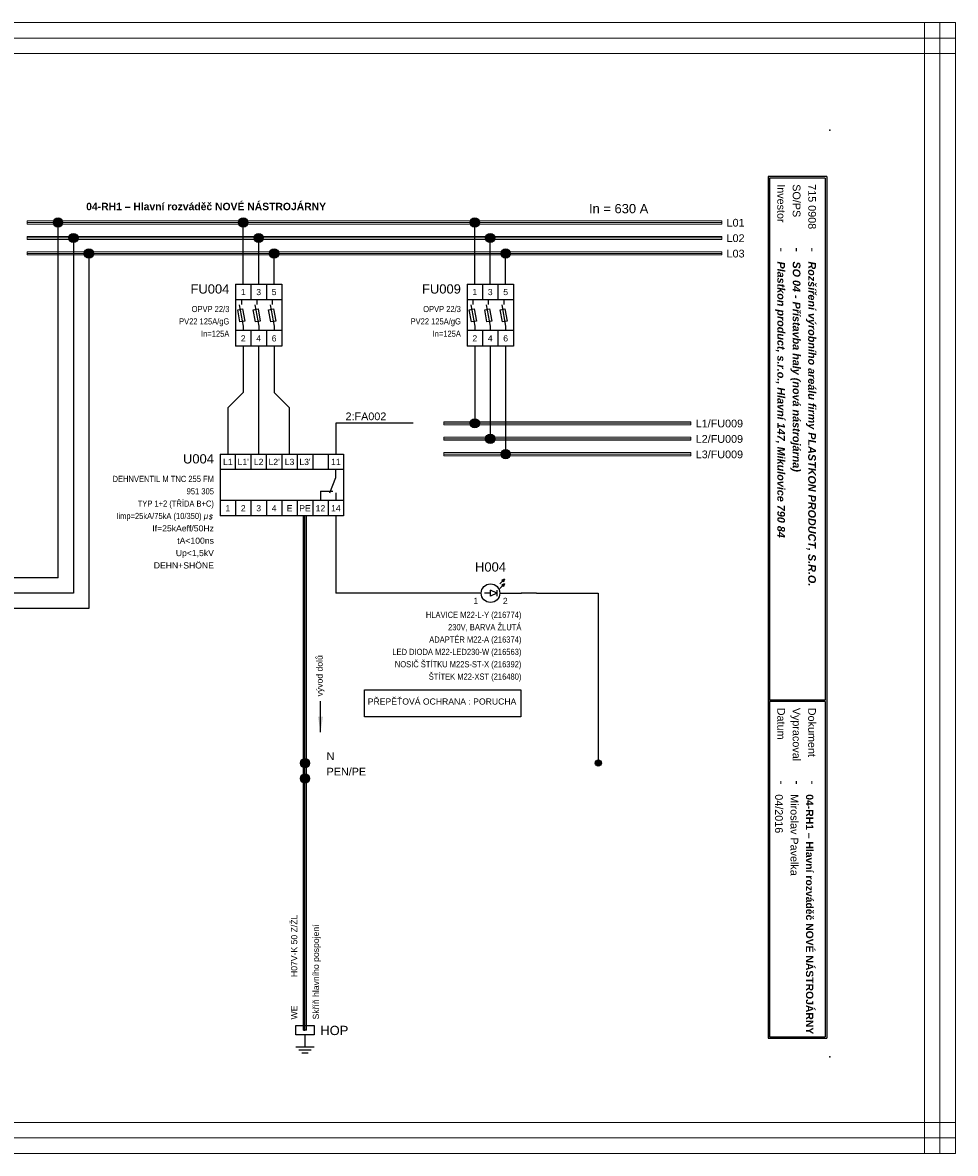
# Model space of a CAD drawing. Extents: x -1130 to 2703, y 1069 to 2560.
# Tile 9 of 31: x 321 to 623, y 2124 to 2490. Entities that reach past the tile are written whole.
import ezdxf
from ezdxf.enums import TextEntityAlignment as Align

# ---------------------------------------------------------------- set-up
doc = ezdxf.new("R2010")
doc.units = 0
doc.header["$MEASUREMENT"] = 0
for name, color, linetype in [('1-KRESBA', 7, 'Continuous'), ('__Bílá', 7, 'Continuous'), ('__Oranžová', 30, 'Continuous'), ('__Rudá 010', 10, 'Continuous'), ('__Svmodrá', 4, 'Continuous'), ('__Vínová 220', 220, 'Continuous'), ('__Zelená', 3, 'Continuous'), ('__Černá 250', 7, 'Continuous')]:
    doc.layers.add(name, color=color, linetype=linetype)
doc.styles.add('Arial', font='arial.ttf')
doc.styles.add('GENERATED_STYLE_1', font='arial.ttf')
doc.styles.add('GREEKC', font='greekc', dxfattribs={"width": 0.8, "height": 1.3})
doc.styles.add('ROMANC', font='romanc', dxfattribs={"height": 2})
doc.styles.get("Standard").update_dxf_attribs({"font": 'txt.shx'})
doc.dimstyles.get("Standard").update_dxf_attribs({"dimtxt": 0.18, "dimasz": 0.18, "dimexe": 0.18, "dimexo": 0.0625, "dimgap": 0.09, "dimtad": 0, "dimtih": 1, "dimtoh": 1, "dimdec": 4, "dimzin": 0, "dimdsep": 46, "dimtxsty": 'Standard', "dimcen": 0.09, "dimadec": 0, "dimazin": 0, "dimtfac": 1, "dimtdec": 4, "dimtofl": 0, "dimtmove": 0, "dimatfit": 3, "dimfxl": 1, "dimtolj": 1, "dimtzin": 0, "dimarcsym": 0})

# ---------------------------------------------------------------- blocks, each defined once
blk = doc.blocks.new('HOP01')
for p, q in [((0, 0), (2, 0)), ((2, 1.5), (2, -1.5)), ((2.5, 1), (2.5, -1)), ((3, 0.5), (3, -0.5))]:
    blk.add_line(p, q)
blk.add_lwpolyline([(-1.5, 1.5), (0, 1.5), (0, -1.5), (-1.5, -1.5)], close=True)
blk = doc.blocks.new('L0001A02')
at = {"linetype": 'Continuous'}
h = blk.add_hatch(color=256, dxfattribs=at)
edge = h.paths.add_edge_path()
edge.add_arc((0, 0), 1.5, 0, 360)
blk.add_circle((0, 0), 1.5)
blk = doc.blocks.new('V0085A01')
h = blk.add_hatch(color=256)
edge = h.paths.add_edge_path()
edge.add_arc((0, 0), 1, 0, 360)
blk.add_circle((0, 0), 1)
blk = doc.blocks.new('dehn0101')
for p, q in [((-2.5, 10), (37.5, 10)), ((-2.5, 10), (-2.5, -10)), ((2.5, 5), (2.5, 10)), ((7.5, 10), (7.5, 5)), ((7.5, 10), (7.5, 5)), ((12.5, 5), (12.5, 10)), ((17.5, 10), (17.5, 5)), ((22.5, 10), (22.5, 5)), ((27.5, 10), (27.5, 5)), ((32.5, 10), (32.5, 5)), ((37.5, 10), (37.5, -10)), ((37.5, 10), (37.5, -10)), ((37.5, 5), (-2.5, 5)), ((35, 2.5), (35, 5)), ((33, -2.5), (35, 2.5)), ((30, -2), (34, -2)), ((30, -2), (30, -5)), ((35, -2.5), (35, -5)), ((37.5, -5), (-2.5, -5)), ((2.5, -5), (2.5, -10)), ((7.5, -5), (7.5, -10)), ((7.5, -5), (7.5, -10)), ((12.5, -5), (12.5, -10)), ((17.5, -5), (17.5, -10)), ((22.5, -5), (22.5, -10)), ((27.5, -5), (27.5, -10)), ((32.5, -5), (32.5, -10)), ((37.5, -10), (-2.5, -10))]:
    blk.add_line(p, q)
at = {"style": 'Arial'}
for s, p in [('L1', (0, 6.5)), ("L1'", (5, 6.5)), ('L2', (10, 6.5)), ("L2'", (15, 6.5)), ('L3', (20, 6.5)), ("L3'", (25, 6.5)), ('11', (35, 6.5)), ('1', (0, -8.5)), ('2', (5, -8.5)), ('3', (10, -8.5)), ('4', (15, -8.5)), ('E', (20, -8.5)), ('PE', (25, -8.5)), ('12', (30, -8.5)), ('14', (35, -8.5))]:
    blk.add_text(s, height=2, dxfattribs=at).set_placement(p, align=Align.CENTER)
at = {"oblique": 10, "width": 0.8}
for s, style, p in [('m', 'GREEKC', (-6.5, -11)), ('s', 'ROMANC', (-5, -11))]:
    blk.add_text(s, height=2, dxfattribs=dict(at, style=style)).set_placement(p, align=Align.RIGHT)
at = {"style": 'Arial'}
for tag, height, p in [('POPIS', 3, (-4.5, 7)), ('IF', 2, (-4.5, -15)), ('TR', 2, (-4.5, -19)), ('UP', 2, (-4.5, -23)), ('DOPLŇ1', 2, (-4.5, -27))]:
    blk.add_attdef(tag, text='', height=height, dxfattribs=at).set_placement(p, align=Align.RIGHT)
at = {"style": 'Arial', "width": 0.8}
for tag, p in [('TYP', (-4.5, 1)), ('KATALOG', (-4.5, -3)), ('TŘÍDA', (-4.5, -7)), ('IIMP', (-8.5, -11))]:
    blk.add_attdef(tag, text='', height=2, dxfattribs=at).set_placement(p, align=Align.RIGHT)
blk = doc.blocks.new('*X10')
at = {"color": 0, "linetype": 'Continuous'}
for p, q in [((988.7, 4312.7), (988.7, 4312.7)), ((989.2, 4312.2), (988.7, 4312.7)), ((988.72, 4312.68), (988.78, 4312.73)), ((989.21, 4312.24), (988.74, 4312.71)), ((988.75, 4312.65), (988.85, 4312.76)), ((988.77, 4312.63), (988.92, 4312.78)), ((989.23, 4312.27), (988.77, 4312.73)), ((988.79, 4312.61), (988.99, 4312.81)), ((989.24, 4312.3), (988.8, 4312.74)), ((988.81, 4312.59), (989.06, 4312.84)), ((989.25, 4312.33), (988.83, 4312.75)), ((988.84, 4312.56), (989.14, 4312.86)), ((988.86, 4312.54), (989.21, 4312.89)), ((989.26, 4312.37), (988.87, 4312.76)), ((988.88, 4312.52), (989.28, 4312.92)), ((988.9, 4312.5), (989.35, 4312.94)), ((989.27, 4312.4), (988.9, 4312.77)), ((988.93, 4312.47), (989.42, 4312.97)), ((989.29, 4312.43), (988.93, 4312.79)), ((988.95, 4312.45), (989.5, 4313)), ((989.3, 4312.46), (988.96, 4312.8)), ((988.97, 4312.43), (989.47, 4312.93)), ((988.99, 4312.41), (989.45, 4312.86)), ((989.31, 4312.5), (989, 4312.81)), ((989.02, 4312.38), (989.42, 4312.79)), ((989.32, 4312.53), (989.03, 4312.82)), ((989.04, 4312.36), (989.39, 4312.72)), ((989.34, 4312.56), (989.06, 4312.84)), ((989.06, 4312.34), (989.37, 4312.65)), ((989.08, 4312.32), (989.34, 4312.57)), ((989.35, 4312.6), (989.1, 4312.85)), ((989.11, 4312.29), (989.31, 4312.5)), ((989.36, 4312.63), (989.13, 4312.86)), ((989.13, 4312.27), (989.29, 4312.43)), ((989.37, 4312.66), (989.16, 4312.87)), ((989.38, 4312.69), (989.19, 4312.88)), ((989.4, 4312.73), (989.23, 4312.9)), ((989.41, 4312.76), (989.26, 4312.91)), ((989.42, 4312.79), (989.29, 4312.92)), ((989.43, 4312.82), (989.32, 4312.93)), ((989.45, 4312.86), (989.36, 4312.95)), ((989.46, 4312.89), (989.39, 4312.96)), ((989.47, 4312.92), (989.42, 4312.97)), ((989.48, 4312.95), (989.45, 4312.98)), ((989.5, 4312.99), (989.49, 4313)), ((989.15, 4312.25), (989.26, 4312.36)), ((989.17, 4312.23), (989.23, 4312.29)), ((989.2, 4312.2), (989.21, 4312.21))]:
    blk.add_line(p, q, dxfattribs=at)
blk = doc.blocks.new('MOE01004')
for p, q in [((3, 3), (4.5, 4.5)), ((4.5, 4.5), (3.7, 4.2)), ((3.7, 4.2), (4.2, 3.7)), ((4.5, 4.5), (4.2, 3.7)), ((-3, 0), (-10, 0)), ((0, 0), (-2, 0)), ((2, 0), (0, 1)), ((0, -1), (0, 1)), ((2, 0), (0, -1)), ((2, 1), (2, -1)), ((3, 1.5), (4.5, 3)), ((3, 0), (10, 0)), ((4.5, 3), (3.7, 2.7)), ((3.7, 2.7), (4.2, 2.2)), ((4.5, 3), (4.2, 2.2))]:
    blk.add_line(p, q)
blk.add_circle((0, 0), 3)
for p in [(-985, -4308.5), (-985, -4310)]:
    blk.add_blockref('*X10', p)
at = {"style": 'Arial'}
blk.add_attdef('POPIS', text='', height=3, dxfattribs=at).set_placement((0, 7), align=Align.CENTER)
blk.add_attdef('1', text='', height=2, dxfattribs=at).set_placement((-4, -3.5), align=Align.RIGHT)
blk.add_attdef('2', (4, -3.5), '', height=2, dxfattribs=at)
at = {"style": 'Arial', "width": 0.8}
for tag, p in [('TYP', (10, -8)), ('BARVA', (10, -12)), ('DOPLŇ1', (10, -16)), ('DOPLŇ2', (10, -20)), ('DOPLŇ3', (10, -24)), ('DOPLŇ4', (10, -28)), ('DOPLŇ5', (10, -32))]:
    blk.add_attdef(tag, text='', height=2, dxfattribs=at).set_placement(p, align=Align.RIGHT)
blk = doc.blocks.new('OEZA2501')
for p, q in [((-2.5, 10), (-2.5, -10)), ((-2.5, 10), (12.5, 10)), ((2.5, 10), (2.5, 5)), ((7.5, 10), (7.5, 5)), ((12.5, 10), (12.5, -10)), ((12.5, 5), (-2.5, 5)), ((-0.5, 3.5), (-0.5, 5)), ((4.5, 3.5), (4.5, 5)), ((9.5, 3.5), (9.5, 5)), ((-1.79, 1.76), (-0.21, 2.05)), ((-1.06, -2.17), (-1.79, 1.76)), ((-1.27, 3.38), (0, -3.5)), ((-0.21, 2.05), (0.51, -1.88)), ((3.21, 1.76), (4.79, 2.05)), ((3.94, -2.17), (3.21, 1.76)), ((3.73, 3.38), (5, -3.5)), ((4.79, 2.05), (5.51, -1.88)), ((8.21, 1.76), (9.79, 2.05)), ((8.94, -2.17), (8.21, 1.76)), ((8.73, 3.38), (10, -3.5)), ((9.79, 2.05), (10.51, -1.88)), ((0.51, -1.88), (-1.06, -2.17)), ((0, -3.5), (0, -5)), ((5.51, -1.88), (3.94, -2.17)), ((5, -3.5), (5, -5)), ((10.51, -1.88), (8.94, -2.17)), ((10, -3.5), (10, -5)), ((12.5, -5), (-2.5, -5)), ((2.5, -5), (2.5, -10)), ((7.5, -5), (7.5, -10)), ((12.5, -10), (-2.5, -10))]:
    blk.add_line(p, q)
at = {"style": 'Arial'}
for s, p in [('1', (0, 6.5)), ('3', (5, 6.5)), ('5', (10, 6.5)), ('2', (0, -8.5)), ('4', (5, -8.5)), ('6', (10, -8.5))]:
    blk.add_text(s, height=2, dxfattribs=at).set_placement(p, align=Align.CENTER)
blk.add_attdef('POPIS', text='', height=3, dxfattribs=at).set_placement((-4.5, 7), align=Align.RIGHT)
at = {"style": 'Arial', "width": 0.8}
for tag, p in [('TYP', (-4.5, 1)), ('POJISTKA', (-4.5, -3)), ('PROUD', (-4.5, -7)), ('DOPLŇ1', (-4.5, -11)), ('DOPLŇ2', (-4.5, -15))]:
    blk.add_attdef(tag, text='', height=2, dxfattribs=at).set_placement(p, align=Align.RIGHT)

msp = doc.modelspace()

# ---------------------------------------------------------------- linework, layer by layer
at = {"layer": '1-KRESBA'}
for p, q in [((332.41, 2310.74), (332.41, 2425.74)), ((392.41, 2405.74), (392.41, 2425.74)), ((467.41, 2405.74), (467.41, 2425.74)), ((337.41, 2420.74), (337.41, 2305.74)), ((397.41, 2405.74), (397.41, 2420.74)), ((472.41, 2405.74), (472.41, 2420.74)), ((342.41, 2415.74), (342.41, 2300.74)), ((402.41, 2405.74), (402.41, 2415.74)), ((477.41, 2405.74), (477.41, 2415.74)), ((392.41, 2385.74), (392.41, 2370.74)), ((397.41, 2350.74), (397.41, 2385.74)), ((402.41, 2385.74), (402.41, 2370.74)), ((467.41, 2385.74), (467.41, 2360.74)), ((472.41, 2385.74), (472.41, 2355.74)), ((477.41, 2385.74), (477.41, 2350.74)), ((392.41, 2370.74), (387.41, 2365.74)), ((402.41, 2370.74), (407.41, 2365.74)), ((387.41, 2365.74), (387.41, 2350.74)), ((407.41, 2350.74), (407.41, 2365.74)), ((447.41, 2360.74), (422.41, 2360.74)), ((422.41, 2360.74), (422.41, 2350.74)), ((411.91, 2164.28), (411.91, 2330.74)), ((411.91, 2330.74), (412.41, 2330.74)), ((412.41, 2164.28), (412.41, 2330.74)), ((412.91, 2330.74), (412.41, 2330.74)), ((412.91, 2164.28), (412.91, 2330.74)), ((422.41, 2330.74), (422.41, 2305.74)), ((332.41, 2310.74), (207.41, 2310.74)), ((337.41, 2305.74), (217.41, 2305.74)), ((462.41, 2305.74), (422.41, 2305.74)), ((487.41, 2305.74), (482.41, 2305.74)), ((487.41, 2305.74), (507.41, 2305.74)), ((507.41, 2305.74), (507.41, 2250.74)), ((342.41, 2300.74), (227.41, 2300.74)), ((411.91, 2164.28), (412.41, 2164.28)), ((412.91, 2164.28), (412.41, 2164.28))]:
    msp.add_line(p, q, dxfattribs=at)
at = {"layer": '__Bílá'}
for p, q in [((581.41, 2440.64), (562.41, 2440.64)), ((562.41, 2440.64), (562.41, 2161.64)), ((580.91, 2440.14), (562.91, 2440.14)), ((562.91, 2440.14), (562.91, 2271.14)), ((580.91, 2440.14), (580.91, 2271.14)), ((581.41, 2440.64), (581.41, 2161.64)), ((580.91, 2271.14), (562.91, 2271.14)), ((580.91, 2270.64), (562.91, 2270.64)), ((562.91, 2270.64), (562.91, 2162.14)), ((580.91, 2270.64), (580.91, 2162.14)), ((562.41, 2161.64), (581.41, 2161.64)), ((562.91, 2162.14), (580.91, 2162.14))]:
    msp.add_line(p, q, dxfattribs=at)
for p in [(582.41, 2455.64), (582.41, 2155.64)]:
    msp.add_point(p, dxfattribs=at)
at = {"layer": '__Oranžová', "lineweight": 0}
for p, q in [((322.41, 2426.24), (322.41, 2425.74)), ((322.41, 2426.24), (547.41, 2426.24)), ((322.41, 2425.24), (322.41, 2425.74)), ((322.41, 2425.74), (547.41, 2425.74)), ((322.41, 2425.24), (547.41, 2425.24)), ((547.41, 2426.24), (547.41, 2425.74)), ((547.41, 2425.24), (547.41, 2425.74)), ((322.41, 2421.24), (322.41, 2420.74)), ((322.41, 2421.24), (547.41, 2421.24)), ((322.41, 2420.24), (322.41, 2420.74)), ((322.41, 2420.74), (547.41, 2420.74)), ((322.41, 2420.24), (547.41, 2420.24)), ((547.41, 2421.24), (547.41, 2420.74)), ((547.41, 2420.24), (547.41, 2420.74)), ((322.41, 2416.24), (322.41, 2415.74)), ((322.41, 2416.24), (547.41, 2416.24)), ((547.41, 2416.24), (547.41, 2415.74)), ((322.41, 2415.24), (322.41, 2415.74)), ((322.41, 2415.74), (547.41, 2415.74)), ((322.41, 2415.24), (547.41, 2415.24)), ((547.41, 2415.24), (547.41, 2415.74)), ((457.41, 2361.24), (457.41, 2360.74)), ((457.41, 2361.24), (537.41, 2361.24)), ((537.41, 2361.24), (537.41, 2360.74)), ((457.41, 2360.24), (457.41, 2360.74)), ((457.41, 2360.74), (537.41, 2360.74)), ((457.41, 2360.24), (537.41, 2360.24)), ((537.41, 2360.24), (537.41, 2360.74)), ((457.41, 2356.24), (457.41, 2355.74)), ((457.41, 2356.24), (537.41, 2356.24)), ((457.41, 2355.24), (457.41, 2355.74)), ((457.41, 2355.74), (537.41, 2355.74)), ((457.41, 2355.24), (537.41, 2355.24)), ((537.41, 2356.24), (537.41, 2355.74)), ((537.41, 2355.24), (537.41, 2355.74)), ((457.41, 2351.24), (457.41, 2350.74)), ((457.41, 2351.24), (537.41, 2351.24)), ((457.41, 2350.24), (457.41, 2350.74)), ((457.41, 2350.74), (537.41, 2350.74)), ((457.41, 2350.24), (537.41, 2350.24)), ((537.41, 2351.24), (537.41, 2350.74)), ((537.41, 2350.24), (537.41, 2350.74))]:
    msp.add_line(p, q, dxfattribs=at)
at = {"layer": '__Vínová 220', "lineweight": 0}
for p, q in [((126.7, 2490.46), (623.1, 2490.46)), ((613.1, 2124.38), (613.1, 2490.46)), ((613.1, 2490.46), (618.1, 2490.46)), ((618.1, 2124.38), (618.1, 2490.46)), ((623.1, 2490.46), (618.1, 2490.46)), ((623.1, 2490.46), (623.1, 2485.46)), ((623.1, 2124.38), (623.1, 2490.46)), ((126.7, 2485.46), (623.1, 2485.46)), ((623.1, 2480.46), (623.1, 2485.46)), ((126.7, 2480.46), (623.1, 2480.46)), ((126.7, 2134.38), (623.1, 2134.38)), ((623.1, 2134.38), (623.1, 2129.38)), ((126.7, 2129.38), (623.1, 2129.38)), ((623.1, 2124.38), (623.1, 2129.38)), ((126.7, 2124.38), (623.1, 2124.38)), ((613.1, 2124.38), (618.1, 2124.38)), ((623.1, 2124.38), (618.1, 2124.38))]:
    msp.add_line(p, q, dxfattribs=at)
at = {"layer": '__Černá 250'}
msp.add_lwpolyline([(431.73, 2274.49), (482.38, 2274.49), (482.38, 2265.75), (431.73, 2265.75)], close=True, dxfattribs=at)

# ---------------------------------------------------------------- block references
at = {"color": 250, "linetype": 'Continuous'}
msp.add_blockref('V0085A01', (507.41, 2250.74), dxfattribs=at)
at = {"layer": '1-KRESBA'}
for p in [(332.41, 2425.74), (392.41, 2425.74), (467.41, 2425.74), (337.41, 2420.74), (397.41, 2420.74), (472.41, 2420.74), (342.41, 2415.74), (402.41, 2415.74), (477.41, 2415.74), (467.41, 2360.74), (472.41, 2355.74), (477.41, 2350.74), (412.41, 2250.74), (412.41, 2245.74)]:
    msp.add_blockref('L0001A02', p, dxfattribs=at)
at = {"layer": '__Černá 250'}
for name, p, values in [('OEZA2501', (392.41, 2395.74), {'POPIS': 'FU004', 'TYP': 'OPVP 22/3', 'POJISTKA': 'PV22 125A/gG', 'PROUD': 'In=125A'}), ('OEZA2501', (467.41, 2395.74), {'POPIS': 'FU009', 'TYP': 'OPVP 22/3', 'POJISTKA': 'PV22 125A/gG', 'PROUD': 'In=125A'}), ('dehn0101', (387.41, 2340.74), {'POPIS': 'U004', 'TYP': 'DEHNVENTIL M TNC 255 FM', 'KATALOG': '951 305', 'TŘÍDA': 'TYP 1+2 (TŘÍDA B+C)', 'IIMP': 'Iimp=25kA/75kA (10/350)', 'IF': 'If=25kAeff/50Hz', 'TR': 'tA<100ns', 'UP': 'Up<1,5kV', 'DOPLŇ1': 'DEHN+SHÖNE'})]:
    msp.add_blockref(name, p, dxfattribs=at).add_auto_attribs(values)
ref = msp.add_blockref('MOE01004', (472.51, 2305.74), dxfattribs=at)
ref.add_attrib('POPIS', 'H004', dxfattribs={"layer": '0', "height": 3, "style": 'Arial'}).set_placement((472.51, 2312.74), align=Align.CENTER)
ref.add_attrib('TYP', 'HLAVICE M22-L-Y (216774)', dxfattribs={"layer": '0', "height": 2, "style": 'Arial', "width": 0.8}).set_placement((482.51, 2297.74), align=Align.RIGHT)
ref.add_attrib('BARVA', '230V, BARVA ŽLUTÁ', dxfattribs={"layer": '0', "height": 2, "style": 'Arial', "width": 0.8}).set_placement((482.51, 2293.74), align=Align.RIGHT)
ref.add_attrib('DOPLŇ1', 'ADAPTÉR M22-A (216374)', dxfattribs={"layer": '0', "height": 2, "style": 'Arial', "width": 0.8}).set_placement((482.51, 2289.74), align=Align.RIGHT)
ref.add_attrib('DOPLŇ2', 'LED DIODA M22-LED230-W (216563)', dxfattribs={"layer": '0', "height": 2, "style": 'Arial', "width": 0.8}).set_placement((482.51, 2285.74), align=Align.RIGHT)
ref.add_attrib('DOPLŇ3', 'NOSIČ ŠTÍTKU M22S-ST-X (216392)', dxfattribs={"layer": '0', "height": 2, "style": 'Arial', "width": 0.8}).set_placement((482.51, 2281.74), align=Align.RIGHT)
ref.add_attrib('DOPLŇ4', 'ŠTÍTEK M22-XST (216480)', dxfattribs={"layer": '0', "height": 2, "style": 'Arial', "width": 0.8}).set_placement((482.51, 2277.74), align=Align.RIGHT)
ref.add_attrib('1', '1', dxfattribs={"layer": '0', "height": 2, "style": 'Arial'}).set_placement((468.51, 2302.24), align=Align.RIGHT)
ref.add_attrib('2', '2', (476.51, 2302.24), dxfattribs={"layer": '0', "height": 2, "style": 'Arial'})
at = {"layer": '__Černá 250', "xscale": 2, "yscale": 2, "zscale": 2, "rotation": 270}
msp.add_blockref('HOP01', (412.41, 2162.78), dxfattribs=at)

# ---------------------------------------------------------------- texts
at = {"layer": '1-KRESBA', "color": 4, "linetype": 'Continuous', "style": 'Arial'}
msp.add_text('In = 630 A', height=3, dxfattribs=at).set_placement((504.41, 2428.74))
at = {"layer": '1-KRESBA', "style": 'Arial'}
msp.add_text('2:FA002', height=2.5, dxfattribs=at).set_placement((425.55, 2361.74))
at = {"layer": '__Bílá', "style": 'Arial'}
for s, height, p in [('Investor', 2.5, (565.41, 2438.14)), ('SO/PS', 2.5, (570.41, 2438.14)), ('-', 3, (565.41, 2417.64)), ('-', 3, (570.41, 2417.64)), ('-', 3, (575.41, 2417.64)), ('Datum', 2.5, (565.41, 2268.64)), ('Vypracoval', 2.5, (570.41, 2268.64)), ('Dokument', 2.5, (575.41, 2268.64)), ('-', 3, (565.41, 2245.14)), ('-', 3, (570.41, 2245.14)), ('-', 3, (575.41, 2245.14))]:
    msp.add_text(s, height=height, rotation=270, dxfattribs=at).set_placement(p)
at = {"layer": '__Bílá', "insert": (341.54, 2429.7), "char_height": 3, "attachment_point": 7, "style": 'Arial'}
msp.add_mtext('\\fArial|b1|i0|c0|p34;\\H2.4;04-RH1 – Hlavní rozváděč NOVÉ NÁSTROJÁRNY\\fArial|b0|i0|c0|p34;\\H2.5;\\P', dxfattribs=at)
at = {"layer": '__Oranžová', "lineweight": 0, "style": 'Arial'}
for s, p in [('L01', (548.98, 2424.43)), ('L02', (548.98, 2419.43)), ('L03', (548.98, 2414.43)), ('L1/FU009', (538.98, 2359.43)), ('L2/FU009', (538.98, 2354.43)), ('L3/FU009', (538.98, 2349.43))]:
    msp.add_text(s, height=2.5, dxfattribs=at).set_placement(p)
at = {"layer": '__Rudá 010', "style": 'Arial'}
for s, p in [('H07V-K 50 Z/ŽL', (409.91, 2181.48)), ('WE', (409.91, 2167.74))]:
    msp.add_text(s, height=2, rotation=90, dxfattribs=at).set_placement(p)
at = {"layer": '__Rudá 010', "style": 'GENERATED_STYLE_1'}
msp.add_text('HOP', height=3, dxfattribs=at).set_placement((417.38, 2162.68))
at = {"layer": '__Rudá 010', "insert": (432.75, 2271.67), "char_height": 2, "width": 52.9658, "attachment_point": 1, "style": 'Arial'}
msp.add_mtext('PŘEPĚŤOVÁ OCHRANA : PORUCHA', dxfattribs=at)
at = {"layer": '__Rudá 010', "insert": (414.94, 2167.74), "char_height": 2, "width": 62.8406, "attachment_point": 1, "rotation": 90, "style": 'Arial'}
msp.add_mtext('Skříň hlavního pospojení', dxfattribs=at)
at = {"layer": '__Svmodrá', "linetype": 'Continuous', "style": 'Arial'}
msp.add_text('N', height=2.5, dxfattribs=at).set_placement((419.41, 2251.74))
at = {"layer": '__Vínová 220', "char_height": 2.5, "attachment_point": 7, "rotation": 270, "style": 'Arial'}
for s, insert in [('715 0908\\P', (575.41, 2438.14)), ('{\\fArial|b1|i1|c238|p34;Plastkon product, s.r.o., Hlavní 147, Mikulovice 790 84}', (564.66, 2413.14)), ('{\\fArial|b1|i1|c238|p34;SO 04 - Přístavba haly (nová nástrojárna)}', (569.66, 2413.14)), ('{\\fArial|b1|i1|c238|p34;Rozšíření výrobního areálu firmy PLASTKON PRODUCT, S.R.O.}', (574.66, 2413.14)), ('04/2016\\P', (564.66, 2240.64)), ('{\\fArial|b1|i0|c238|p34;\\H0.96x;04-RH1 – Hlavní rozváděč NOVÉ NÁSTROJÁRNY}\\P', (574.66, 2240.64)), ('Miroslav Pavelka', (569.66, 2240.64))]:
    msp.add_mtext(s, dxfattribs=dict(at, insert=insert))
at = {"layer": '__Zelená', "linetype": 'Continuous', "style": 'Arial'}
msp.add_text('PEN/PE', height=2.5, dxfattribs=at).set_placement((419.41, 2246.74))
at = {"layer": '__Černá 250', "style": 'Arial'}
msp.add_text('vývod dolů', height=2, rotation=90, dxfattribs=at).set_placement((418.13, 2272.32))

# ---------------------------------------------------------------- leaders
at = {"layer": '1-KRESBA', "color": 250, "linetype": 'Continuous'}
msp.add_leader([(417.43, 2260.74), (417.43, 2270.74)], dimstyle='Standard', override={"dimtxt": 3, "dimasz": 5, "dimexe": 2.5, "dimexo": 2.5, "dimgap": 1.5, "dimtad": 0, "dimtih": 0, "dimtoh": 0, "dimdec": 2, "dimcen": -3, "dimdle": 1.25, "dimadec": 4, "dimtfac": 0.75, "dimtdec": 2, "dimtmove": 2, "dimtvp": 1.5}, dxfattribs=at)

doc.saveas('drawing.dxf')
